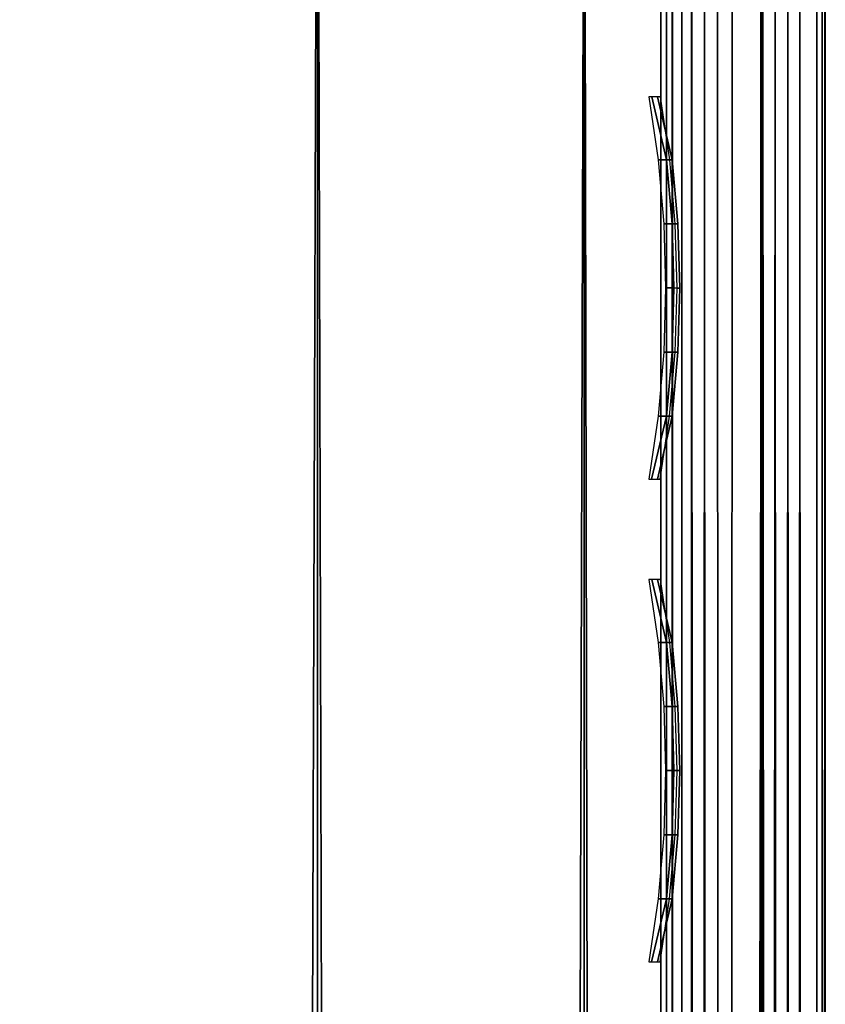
# Model space of a CAD drawing. Header units: inches. Extents: x 0 to 23, y -70 to 0.
# Tile 74 of 107: x 22.5 to 23, y -11.4 to -10.8. Entities that reach past the tile are written whole.
import ezdxf

# ---------------------------------------------------------------- set-up
doc = ezdxf.new("R2010")
doc.units = ezdxf.units.IN
doc.header["$MEASUREMENT"] = 0
for name, color, linetype in [('A-FURN-3-ST', 151, 'Continuous'), ('A-FURN-3-ST-SEAM', 250, 'Continuous'), ('A-FURN-3-STITCH', 15, 'Continuous')]:
    doc.layers.add(name, color=color, linetype=linetype)

msp = doc.modelspace()

# ---------------------------------------------------------------- meshes
at = {"layer": 'A-FURN-3-ST'}
mesh = msp.add_polyface(dxfattribs=at)
corners = [(23, -10.50001, 5.45256), (23, -66.76808, 5.44977), (22.96194, -10.50001, 5.26122), (22.96194, -66.76876, 5.26122), (22.85355, -10.50001, 5.09901), (22.85355, -66.76876, 5.09901), (22.69134, -10.50001, 4.99062), (22.69134, -66.76876, 4.99062), (22.5, -10.50001, 4.95256), (22.5, -66.76876, 4.95256), (23, -68.90001, 17.45256), (23, -10.50001, 17.45256), (22.96194, -68.90001, 17.6439), (22.96194, -10.50001, 17.6439), (22.85355, -68.90001, 17.80611), (22.85355, -10.50001, 17.80611), (22.69134, -68.90001, 17.9145), (22.69134, -10.50001, 17.9145), (22.5, -68.90001, 17.95256), (22.5, -10.50001, 17.95256), (22.62045, -66.91661, 4.99035), (22.96793, -66.89027, 5.32499), (0.5, -68.90001, 17.95256), (0.5, -10.50001, 17.95256), (23, -69.48248, 16.70859), (0, -10.50001, 17.45256), (0, -68.90001, 17.45256), (0.03806, -10.50001, 17.6439), (0.03806, -68.90001, 17.6439), (0.14645, -10.50001, 17.80611), (0.14645, -68.90001, 17.80611), (0.30866, -10.50001, 17.9145), (0.30866, -68.90001, 17.9145), (0, -66.76876, 5.45256), (0, -10.50001, 5.45256), (0.03806, -66.76876, 5.26122), (0.03806, -10.50001, 5.26122), (0.14645, -66.76876, 5.09901), (0.14645, -10.50001, 5.09901), (0.30866, -66.76876, 4.99062), (0.30866, -10.50001, 4.99062), (0.5, -66.76876, 4.95256), (0.5, -10.50001, 4.95256), (0.03149, -66.88984, 5.32671), (0.37917, -66.91638, 4.99038), (0, -69.48248, 16.70859)]
mesh.append_faces([[corners[k] for k in face] for face in [(0, 1, 2), (2, 1, 3), (2, 3, 4), (4, 3, 5), (4, 5, 6), (6, 5, 7), (6, 7, 8), (8, 7, 9), (10, 11, 12), (12, 11, 13), (12, 13, 14), (14, 13, 15), (14, 15, 16), (16, 15, 17), (16, 17, 18), (18, 17, 19), (20, 9, 7), (21, 3, 1), (18, 19, 22), (22, 19, 23), (0, 11, 1), (1, 11, 24), (24, 11, 10), (25, 26, 27), (27, 26, 28), (27, 28, 29), (29, 28, 30), (29, 30, 31), (31, 30, 32), (31, 32, 23), (23, 32, 22), (33, 34, 35), (35, 34, 36), (35, 36, 37), (37, 36, 38), (37, 38, 39), (39, 38, 40), (39, 40, 41), (41, 40, 42), (43, 33, 35), (44, 39, 41), (8, 9, 42), (42, 9, 41), (25, 45, 26), (34, 33, 25), (25, 33, 45)]])
at = {"layer": 'A-FURN-3-ST-SEAM'}
mesh = msp.add_polyface(dxfattribs=at)
corners = [(22.94132, -68.90011, 17.62126), (22.961, -10.50001, 17.62199), (22.975, -68.90009, 17.6272), (22.97716, -10.50001, 17.62932), (22.99698, -68.90004, 17.6534), (22.9117, -68.90007, 17.63836), (22.9266, -10.50001, 17.62676), (22.94332, -68.96369, 17.61834), (22.9266, -68.96416, 17.62412), (22.91282, -68.96508, 17.63534), (22.90345, -68.96631, 17.6504), (22.9, -68.96773, 17.66771), (22.9, -68.90001, 17.6705), (22.961, -68.96377, 17.61936), (22.97716, -68.96437, 17.62667), (22.99814, -68.96665, 17.65457), (22.99974, -68.9681, 17.67222), (22.90706, -68.96981, 17.69316), (22.9117, -68.89994, 17.70264), (22.91875, -68.97091, 17.70658), (22.94132, -68.89991, 17.71974), (22.99698, -68.89997, 17.6876), (22.99488, -68.96949, 17.68933), (22.98448, -68.97068, 17.70376), (22.975, -68.89992, 17.7138), (22.96957, -68.97146, 17.71341), (0.05868, -68.90001, 17.62126), (0.039, -68.97444, 17.61839), (0.025, -68.90001, 17.6272), (0.02284, -68.97514, 17.62568), (0.00302, -68.90001, 17.6534), (0.00302, -68.90001, 17.6876), (0.01552, -68.98253, 17.70268), (0.025, -68.90001, 17.7138), (0.03043, -68.98345, 17.71231), (0.05868, -68.90001, 17.71974), (0.0883, -68.90001, 17.70264), (0.09294, -68.98151, 17.69209), (0.1, -68.90001, 17.6705), (0.08125, -68.9828, 17.70549), (0.00026, -68.97951, 17.67117), (0.0883, -68.90001, 17.63836), (0.0734, -68.9749, 17.62314), (0.09655, -68.97742, 17.64939), (0.03043, -39.70001, 17.71636), (0.01552, -39.70001, 17.70668), (0.02284, -39.70001, 17.62932), (0.039, -39.70001, 17.62199), (0.09655, -39.70001, 17.65314), (0.0734, -39.70001, 17.62676), (0.00026, -39.70001, 17.67502), (0.08125, -39.70001, 17.70951), (0.09294, -39.70001, 17.69604)]
mesh.append_faces([[corners[k] for k in face] for face in [(0, 1, 2), (2, 3, 4), (0, 5, 6), (7, 8, 0), (0, 8, 5), (5, 8, 9), (5, 9, 10), (11, 12, 10), (10, 12, 5), (7, 0, 13), (13, 0, 2), (13, 2, 14), (14, 2, 4), (14, 4, 15), (15, 4, 16), (11, 17, 12), (12, 17, 18), (18, 17, 19), (18, 19, 20), (4, 21, 16), (16, 21, 22), (22, 21, 23), (23, 21, 24), (23, 24, 25), (25, 24, 20), (26, 27, 28), (28, 29, 30), (31, 32, 33), (33, 34, 35), (36, 37, 38), (36, 35, 39), (31, 30, 40), (26, 41, 42), (43, 41, 38), (35, 44, 33), (33, 45, 31), (30, 46, 28), (28, 47, 26), (41, 48, 38), (41, 26, 49), (30, 31, 50), (51, 35, 36), (52, 36, 38)]])
mesh = msp.add_polyface(dxfattribs=at)
corners = [(22.9, -10.50001, 17.6705), (22.9, -68.90001, 17.6705), (22.90706, -10.50001, 17.69604), (22.9117, -68.89994, 17.70264), (22.91875, -10.50001, 17.70951), (22.94132, -68.89991, 17.71974), (22.9345, -10.50001, 17.71766), (22.96957, -10.50001, 17.71636), (22.99974, -10.50001, 17.67502), (22.99488, -10.50001, 17.6922), (22.99698, -68.89997, 17.6876), (22.98448, -10.50001, 17.70668), (22.975, -68.89992, 17.7138), (22.99698, -68.90004, 17.6534), (22.99814, -10.50001, 17.65732), (22.9266, -10.50001, 17.62676), (22.94332, -10.50001, 17.62096), (22.94132, -68.90011, 17.62126), (22.961, -10.50001, 17.62199), (22.975, -68.90009, 17.6272), (22.97716, -10.50001, 17.62932), (22.9117, -68.90007, 17.63836), (22.91282, -10.50001, 17.63802), (22.90345, -10.50001, 17.65314), (0.0655, -10.50001, 17.71766), (0.03043, -10.50001, 17.71636), (0.03043, -39.70001, 17.71636), (0.0655, -39.70001, 17.71766), (0.05868, -68.90001, 17.71974), (0.025, -68.90001, 17.7138), (0.01552, -39.70001, 17.70668), (0.00302, -68.90001, 17.6876), (0.00512, -39.70001, 17.6922), (0.00026, -39.70001, 17.67502), (0.00512, -10.50001, 17.6922), (0.00026, -10.50001, 17.67502), (0.00186, -10.50001, 17.65732), (0.00186, -39.70001, 17.65732), (0.00302, -68.90001, 17.6534), (0.02284, -39.70001, 17.62932), (0.025, -68.90001, 17.6272), (0.039, -39.70001, 17.62199), (0.05868, -68.90001, 17.62126), (0.05668, -39.70001, 17.62096), (0.0734, -39.70001, 17.62676), (0.05668, -10.50001, 17.62096), (0.0734, -10.50001, 17.62676), (0.08718, -10.50001, 17.63802), (0.08718, -39.70001, 17.63802), (0.0883, -68.90001, 17.63836), (0.09655, -39.70001, 17.65314), (0.1, -68.90001, 17.6705), (0.1, -39.70001, 17.6705), (0.1, -10.50001, 17.6705), (0.08125, -39.70001, 17.70951), (0.0883, -68.90001, 17.70264), (0.09294, -39.70001, 17.69604), (0.09294, -10.50001, 17.69604)]
mesh.append_faces([[corners[k] for k in face] for face in [(0, 1, 2), (2, 1, 3), (2, 3, 4), (4, 3, 5), (4, 5, 6), (6, 5, 7), (8, 9, 10), (10, 9, 11), (10, 11, 12), (12, 11, 7), (12, 7, 5), (10, 13, 8), (8, 13, 14), (15, 16, 17), (17, 16, 18), (19, 18, 20), (13, 20, 14), (15, 21, 22), (0, 23, 1), (1, 23, 21), (21, 23, 22), (24, 25, 26, 27), (27, 26, 28), (29, 26, 30), (31, 30, 32), (31, 32, 33), (33, 32, 34, 35), (35, 36, 37, 33), (33, 37, 38), (38, 37, 39), (40, 39, 41), (42, 41, 43), (42, 43, 44), (44, 43, 45, 46), (46, 47, 48, 44), (44, 48, 49), (49, 48, 50), (51, 50, 52), (52, 50, 53), (27, 28, 54), (54, 55, 56), (56, 51, 52), (56, 52, 57)]])
at = {"layer": 'A-FURN-3-STITCH'}
mesh = msp.add_polymesh((7, 4), dxfattribs=at)
for k, corner in enumerate([(22.89978, -10.82863, 17.75206), (22.89801, -10.82862, 17.75397), (22.89452, -10.8286, 17.75784), (22.8928, -10.82859, 17.75979), (22.90542, -10.86696, 17.75735), (22.90702, -10.86694, 17.7623), (22.90353, -10.86692, 17.76617), (22.89844, -10.86692, 17.76508), (22.90881, -10.90578, 17.7606), (22.91041, -10.90576, 17.76556), (22.90692, -10.90574, 17.76942), (22.90183, -10.90574, 17.76834), (22.90992, -10.94484, 17.76181), (22.91153, -10.94482, 17.76677), (22.90804, -10.9448, 17.77063), (22.90295, -10.9448, 17.76954), (22.90877, -10.98392, 17.76097), (22.91037, -10.9839, 17.76592), (22.90688, -10.98388, 17.76979), (22.90179, -10.98388, 17.7687), (22.90534, -11.02276, 17.75807), (22.90694, -11.02274, 17.76302), (22.90345, -11.02272, 17.76689), (22.89836, -11.02272, 17.7658), (22.89966, -11.06113, 17.75314), (22.89795, -11.06112, 17.7551), (22.89446, -11.0611, 17.75897), (22.89268, -11.06109, 17.76087)]):
    mesh.set_mesh_vertex(divmod(k, 4), corner)
mesh = msp.add_polymesh((7, 4), dxfattribs=at)
for k, corner in enumerate([(22.89978, -11.1221, 17.75206), (22.89801, -11.12209, 17.75397), (22.89452, -11.12207, 17.75784), (22.8928, -11.12206, 17.75979), (22.90542, -11.16043, 17.75735), (22.90702, -11.1604, 17.7623), (22.90353, -11.16039, 17.76617), (22.89844, -11.16039, 17.76508), (22.90881, -11.19924, 17.7606), (22.91041, -11.19922, 17.76556), (22.90692, -11.1992, 17.76942), (22.90183, -11.19921, 17.76834), (22.90992, -11.23831, 17.76181), (22.91153, -11.23829, 17.76677), (22.90804, -11.23827, 17.77063), (22.90295, -11.23827, 17.76954), (22.90877, -11.27739, 17.76097), (22.91037, -11.27736, 17.76592), (22.90688, -11.27734, 17.76979), (22.90179, -11.27735, 17.7687), (22.90534, -11.31623, 17.75807), (22.90694, -11.31621, 17.76302), (22.90345, -11.31619, 17.76689), (22.89836, -11.31619, 17.7658), (22.89966, -11.3546, 17.75314), (22.89795, -11.35459, 17.7551), (22.89446, -11.35457, 17.75897), (22.89268, -11.35456, 17.76087)]):
    mesh.set_mesh_vertex(divmod(k, 4), corner)

doc.saveas('drawing.dxf')
